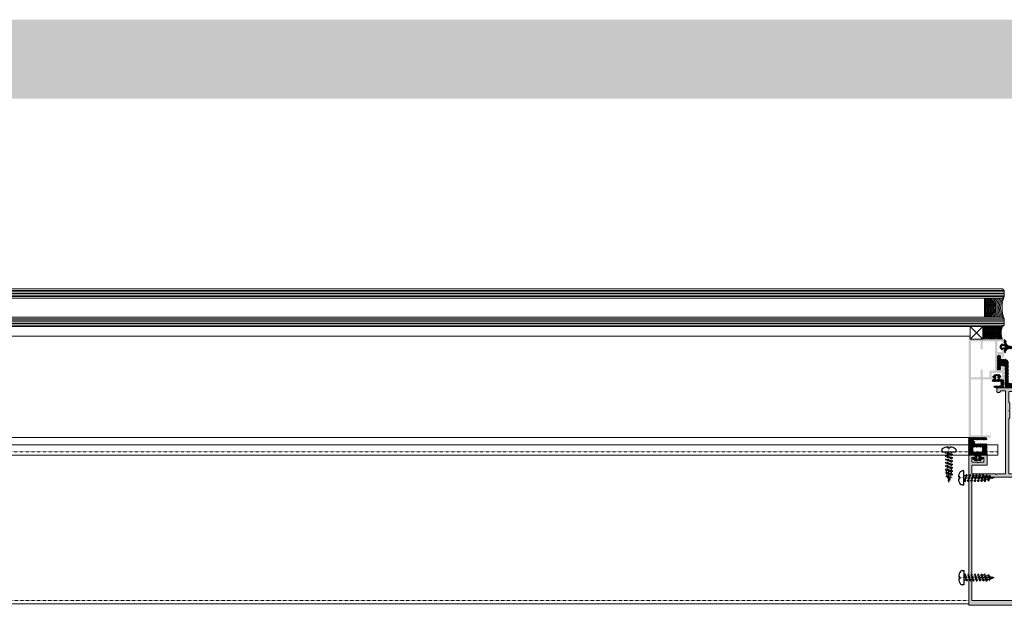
# Model space of a CAD drawing. Header units: millimetres. Extents: x -158258 to 126254, y -16359 to 60195.
# Tile 130 of 173: x -138296 to -137671, y 20778 to 21150. Entities that reach past the tile are written whole.
import ezdxf

# ---------------------------------------------------------------- set-up
doc = ezdxf.new("R2010")
doc.units = ezdxf.units.MM
doc.header["$LTSCALE"] = 0.1
doc.header["$MEASUREMENT"] = 0
doc.linetypes.add('CENTER', pattern=[2, 1.25, -0.25, 0.25, -0.25])
doc.linetypes.add('HIDDEN', pattern=[0.375, 0.25, -0.125])
for name, color, linetype, lineweight in [('01. Aluminium (Main Structure)', 6, 'Continuous', 5), ('3_Hatch', 8, 'Continuous', 0), ('4. Glass', 140, 'Continuous', 15)]:
    doc.layers.add(name, color=color, linetype=linetype, lineweight=lineweight)
for name, color, linetype in [('CENTER LINE', 8, 'CENTER'), ('GUARD RAIL', 80, 'Continuous'), ('HARDWARES', 7, 'Continuous')]:
    doc.layers.add(name, color=color, linetype=linetype)
pattern_1 = [(45, (-26191.7542, -14950.54475), (-0.441941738, 0.441941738), []), (135, (-26191.7542, -14950.54475), (-0.441941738, -0.441941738), [])]

# ---------------------------------------------------------------- blocks, each defined once
blk = doc.blocks.new('A$C23054C9A')
at = {"layer": '3_Hatch'}
h = blk.add_hatch(color=256, dxfattribs=at)
h.dxf.hatch_style = 1
h.paths.add_polyline_path([(10.36, 60.53), (10.36, 25.99), (10.33, 25.83), (10.22, 25.65), (10.03, 25.54), (9.85, 25.52), (4.65, 25.52), (4.45, 25.54), (4.29, 25.65), (4.2, 25.83), (4.16, 25.99), (4.16, 60.53), (4.2, 60.71), (4.29, 60.87), (4.45, 60.98), (4.65, 61.02), (9.85, 61.02), (10.03, 60.98), (10.22, 60.87), (10.33, 60.71)], flags=16)
h.paths.add_polyline_path([(4.16, 5.89), (4.11, 6.09), (4, 6.26), (3.85, 6.37), (3.65, 6.4), (3.25, 6.4), (3.06, 6.37), (2.9, 6.26), (2.79, 6.09), (2.75, 5.89), (2.75, 1.9), (2.7, 1.7), (2.59, 1.54), (2.44, 1.43), (2.24, 1.41), (-4.45, 1.41), (-4.64, 1.43), (-4.8, 1.54), (-4.91, 1.7), (-4.95, 1.9), (-4.95, 19.5), (-4.91, 19.7), (-4.8, 19.85), (-4.64, 19.96), (-4.45, 20.01), (-1.89, 20.01), (-1.71, 20.05), (-1.55, 20.16), (-1.44, 20.32), (-1.4, 20.5), (-1.4, 23.6), (-1.38, 23.8), (-1.27, 23.96), (-1.09, 24.07), (-0.89, 24.11), (2.24, 24.11), (2.44, 24.07), (2.59, 23.96), (2.7, 23.8), (2.75, 23.6), (2.75, 19.61), (2.79, 19.41), (2.9, 19.26), (3.06, 19.15), (3.25, 19.12), (3.65, 19.12), (3.85, 19.15), (4, 19.26), (4.11, 19.41), (4.16, 19.61), (4.16, 23.6), (4.2, 23.8), (4.29, 23.96), (4.45, 24.07), (4.65, 24.11), (9.85, 24.11), (10.03, 24.07), (10.22, 23.96), (10.33, 23.8), (10.36, 23.6), (10.36, 1.9), (10.33, 1.7), (10.22, 1.54), (10.03, 1.43), (9.85, 1.41), (4.65, 1.41), (4.45, 1.43), (4.29, 1.54), (4.2, 1.7), (4.16, 1.9)], flags=16)
h.paths.add_polyline_path([(-6.05, 4.54), (-6.36, 4.23), (-6.36, 1.9), (-6.39, 1.7), (-6.5, 1.54), (-6.67, 1.43), (-6.87, 1.41), (-9.25, 1.41), (-9.45, 1.43), (-9.59, 1.54), (-9.7, 1.7), (-9.76, 1.9), (-9.76, 2.51), (-9.8, 2.69), (-9.91, 2.85), (-10.07, 2.96), (-10.25, 3), (-10.45, 2.96), (-10.62, 2.85), (-10.73, 2.69), (-10.76, 2.51), (-10.76, 0.49), (-10.73, 0.31), (-10.62, 0.15), (-10.45, 0.04), (-10.25, 0), (10.25, 0), (10.45, -0.05), (10.6, -0.16), (10.71, -0.31), (10.76, -0.51), (10.76, -1.52), (10.8, -1.7), (10.89, -1.87), (11.06, -1.98), (11.26, -1.99), (11.44, -1.98), (11.61, -1.87), (11.72, -1.7), (11.75, -1.52), (11.75, 61.92), (11.72, 62.12), (11.61, 62.28), (11.44, 62.39), (11.26, 62.41), (-1.75, 62.41), (-1.95, 62.39), (-2.09, 62.28), (-2.2, 62.12), (-2.26, 61.92), (-2.26, 61.52), (-2.2, 61.35), (-2.09, 61.17), (-1.95, 61.06), (-1.75, 61.02), (2.24, 61.02), (2.44, 60.98), (2.59, 60.87), (2.7, 60.71), (2.75, 60.53), (2.75, 25.99), (2.7, 25.83), (2.59, 25.65), (2.44, 25.54), (2.24, 25.52), (-3.83, 25.52), (-4, 25.48), (-4.09, 25.43), (-4.18, 25.37), (-4.23, 25.3), (-4.29, 25.22), (-4.31, 25.13), (-4.33, 25.06), (-4.33, 24.97), (-4.31, 24.88), (-4.29, 24.79), (-4.23, 24.71), (-4.18, 24.64), (-4.09, 24.58), (-4, 24.55), (-3.89, 24.51), (-3.3, 24.51), (-3.1, 24.46), (-2.95, 24.35), (-2.85, 24.2), (-2.81, 24), (-2.81, 21.91), (-2.85, 21.71), (-2.95, 21.55), (-3.1, 21.44), (-3.3, 21.4), (-8.86, 21.4), (-9.05, 21.44), (-9.21, 21.55), (-9.32, 21.71), (-9.36, 21.91), (-9.36, 24), (-9.32, 24.2), (-9.21, 24.35), (-9.05, 24.46), (-8.86, 24.51), (-8.33, 24.51), (-8.13, 24.55), (-7.98, 24.66), (-7.87, 24.8), (-7.82, 25.01), (-7.87, 25.21), (-7.98, 25.35), (-8.13, 25.46), (-8.33, 25.52), (-10.25, 25.52), (-10.45, 25.46), (-10.62, 25.35), (-10.73, 25.21), (-10.76, 25.01), (-10.76, 17.91), (-10.73, 17.71), (-10.62, 17.54), (-10.45, 17.43), (-10.25, 17.4), (-9.87, 17.4), (-9.67, 17.43), (-9.49, 17.54), (-9.41, 17.71), (-9.36, 17.91), (-9.36, 19.5), (-9.32, 19.7), (-9.21, 19.85), (-9.05, 19.96), (-8.86, 20.01), (-6.87, 20.01), (-6.67, 19.96), (-6.5, 19.85), (-6.39, 19.7), (-6.36, 19.5), (-6.36, 10.24), (-6.39, 10.06), (-6.5, 9.9), (-6.67, 9.79), (-6.87, 9.73), (-8.86, 9.73), (-9.05, 9.79), (-9.21, 9.9), (-9.32, 10.06), (-9.36, 10.24), (-9.36, 11.3), (-9.41, 11.49), (-9.49, 11.65), (-9.67, 11.76), (-9.87, 11.8), (-10.25, 11.8), (-10.45, 11.76), (-10.62, 11.65), (-10.73, 11.49), (-10.76, 11.3), (-10.76, 6.99), (-10.75, 6.86), (-10.71, 6.77), (-10.65, 6.69), (-10.6, 6.64), (-10.55, 6.59), (-10.47, 6.55), (-10.4, 6.51), (-10.33, 6.49), (-10.25, 6.49), (-10.16, 6.49), (-10.09, 6.53), (-10.01, 6.57), (-9.94, 6.6), (-9.89, 6.68), (-9.83, 6.75), (-9.76, 6.99), (-9.76, 7.59), (-9.7, 7.79), (-9.59, 7.96), (-9.45, 8.07), (-9.25, 8.09), (-6.87, 8.09), (-6.67, 8.07), (-6.5, 7.96), (-6.39, 7.79), (-6.36, 7.59), (-6.36, 5.27), (-6.05, 4.96), (-5.95, 4.83), (-5.95, 4.66)])
blk = doc.blocks.new('A$C768C5112')
at = {"layer": '3_Hatch'}
h = blk.add_hatch(color=256, dxfattribs=at)
h.dxf.hatch_style = 1
h.paths.add_polyline_path([(-4.22, -41.99), (-3.91, -41.67), (-3.91, -37.71), (-4.5, -36.68), (-4.5, -2.49), (-4.46, -2.3), (-4.35, -2.14), (-4.21, -2.03), (-4, -1.99), (4, -1.99), (4.19, -2.03), (4.35, -2.14), (4.46, -2.3), (4.52, -2.49), (4.52, -36.68), (3.89, -37.71), (3.89, -41.67), (4.21, -41.99), (4.3, -42.13), (4.3, -42.28), (4.21, -42.42), (3.89, -42.72), (3.89, -46.68), (4.52, -47.71), (4.52, -53.71), (4.46, -53.89), (4.35, -54.05), (4.19, -54.16), (4, -54.2), (-4, -54.2), (-4.21, -54.16), (-4.35, -54.05), (-4.46, -53.89), (-4.5, -53.71), (-4.5, -47.71), (-3.91, -46.68), (-3.91, -42.72), (-4.22, -42.42), (-4.28, -42.28), (-4.28, -42.13)], flags=16)
h.paths.add_polyline_path([(10.04, -54.02), (9.98, -54.2), (9.97, -54.38), (9.86, -54.55), (9.69, -54.66), (9.51, -54.69), (7, -54.69), (6.82, -54.66), (6.64, -54.55), (6.53, -54.38), (6.51, -54.2), (6.51, -2.49), (6.53, -2.3), (6.64, -2.14), (6.82, -2.03), (7, -1.99), (11.89, -1.99), (12.18, -1.68), (12.33, -1.59), (12.47, -1.59), (12.6, -1.68), (12.93, -1.99), (27.5, -1.99), (27.69, -2.03), (27.87, -2.14), (27.96, -2.3), (28, -2.49), (28, -6.99), (27.96, -7.19), (27.87, -7.35), (27.69, -7.46), (27.5, -7.5), (18.82, -7.5), (18.62, -7.53), (18.45, -7.64), (18.34, -7.81), (18.3, -8.01), (18.3, -13.48), (18.34, -13.68), (18.45, -13.86), (18.62, -13.95), (18.82, -13.99), (21.8, -13.99), (22, -13.95), (22.16, -13.86), (22.27, -13.68), (22.29, -13.48), (22.29, -13), (22.27, -12.8), (22.16, -12.65), (22, -12.54), (21.8, -12.49), (20.81, -12.49), (20.61, -12.45), (20.46, -12.34), (20.35, -12.2), (20.3, -12), (20.3, -10), (20.35, -9.8), (20.46, -9.66), (20.61, -9.55), (20.81, -9.49), (23.64, -9.49), (23.94, -9.18), (24.08, -9.11), (24.23, -9.11), (24.36, -9.18), (24.69, -9.49), (27.5, -9.49), (27.69, -9.55), (27.87, -9.66), (27.96, -9.8), (28, -10), (28, -12), (27.96, -12.2), (27.87, -12.34), (27.69, -12.45), (27.5, -12.49), (26.52, -12.49), (26.31, -12.54), (26.17, -12.65), (26.06, -12.8), (26, -13), (26, -13.48), (26.06, -13.68), (26.17, -13.86), (26.31, -13.95), (26.52, -13.99), (29.51, -13.99), (29.7, -13.95), (29.86, -13.86), (29.97, -13.68), (29.99, -13.48), (29.97, 81), (29.86, 81.19), (29.78, 81.24), (29.7, 81.3), (29.61, 81.31), (29.51, 81.32), (-29.51, 81.32), (-29.71, 81.3), (-29.86, 81.19), (-29.97, 81), (-30.01, 80.84), (-30.01, -13.48), (-29.97, -13.68), (-29.86, -13.86), (-29.71, -13.95), (-29.51, -13.99), (-26.5, -13.99), (-26.31, -13.95), (-26.15, -13.86), (-26.04, -13.68), (-26, -13.48), (-26, -13), (-26.04, -12.8), (-26.15, -12.65), (-26.31, -12.54), (-26.5, -12.49), (-27.52, -12.49), (-27.69, -12.45), (-27.87, -12.34), (-27.98, -12.2), (-28.01, -12), (-28.01, -10), (-27.98, -9.8), (-27.87, -9.66), (-27.69, -9.55), (-27.52, -9.49), (-24.69, -9.49), (-24.37, -9.18), (-24.25, -9.11), (-24.06, -9.11), (-23.94, -9.18), (-23.63, -9.49), (-20.81, -9.49), (-20.61, -9.55), (-20.44, -9.66), (-20.33, -9.8), (-20.3, -10), (-20.3, -12), (-20.33, -12.2), (-20.44, -12.34), (-20.61, -12.45), (-20.81, -12.49), (-21.82, -12.49), (-22.02, -12.54), (-22.16, -12.65), (-22.27, -12.8), (-22.31, -13), (-22.31, -13.48), (-22.27, -13.68), (-22.16, -13.86), (-22.02, -13.95), (-21.82, -13.99), (-18.8, -13.99), (-18.61, -13.95), (-18.45, -13.86), (-18.34, -13.68), (-18.3, -13.48), (-18.3, -8.01), (-18.34, -7.81), (-18.45, -7.64), (-18.61, -7.53), (-18.8, -7.5), (-27.52, -7.5), (-27.69, -7.46), (-27.87, -7.35), (-27.98, -7.19), (-28.01, -6.99), (-28.01, -2.49), (-27.98, -2.3), (-27.87, -2.14), (-27.69, -2.03), (-27.52, -1.99), (-12.93, -1.99), (-12.62, -1.68), (-12.49, -1.59), (-12.34, -1.59), (-12.18, -1.68), (-11.87, -1.99), (-7, -1.99), (-6.8, -2.03), (-6.66, -2.14), (-6.55, -2.3), (-6.51, -2.49), (-6.51, -54.2), (-6.55, -54.38), (-6.66, -54.55), (-6.8, -54.66), (-7, -54.69), (-9.51, -54.69), (-9.71, -54.66), (-9.86, -54.55), (-9.97, -54.38), (-10, -54.2), (-10.04, -54.02), (-10.15, -53.83), (-10.31, -53.72), (-10.5, -53.71), (-11.5, -53.71), (-11.7, -53.72), (-11.85, -53.83), (-11.96, -54.02), (-12.01, -54.2), (-12.01, -56.21), (-11.96, -56.4), (-11.85, -56.56), (-11.7, -56.67), (-11.5, -56.69), (-0.53, -56.69), (-0.2, -56.4), (-0.07, -56.32), (0.07, -56.32), (0.22, -56.4), (0.51, -56.69), (11.5, -56.69), (11.69, -56.67), (11.85, -56.56), (11.96, -56.4), (12.01, -56.21), (12.01, -54.2), (11.96, -54.02), (11.85, -53.83), (11.69, -53.72), (11.5, -53.71), (10.5, -53.71), (10.3, -53.72), (10.15, -53.83)])
h.paths.add_polyline_path([(28, 77.82), (27.96, 78.01), (27.87, 78.19), (27.69, 78.3), (27.5, 78.33), (-27.52, 78.33), (-27.69, 78.3), (-27.87, 78.19), (-27.98, 78.01), (-28.01, 77.82), (-28.01, 0.51), (-27.98, 0.31), (-27.87, 0.16), (-27.69, 0.05), (-27.52, 0), (27.5, 0), (27.69, 0.05), (27.87, 0.16), (27.96, 0.31), (28, 0.51)], flags=16)
at = {"layer": '01. Aluminium (Main Structure)', "linetype": 'ByBlock'}
for p, q in [((-29.86, 81.19), (-29.71, 81.3)), ((-29.71, 81.3), (-29.51, 81.32)), ((-29.51, 81.32), (29.51, 81.32)), ((29.51, 81.32), (29.7, 81.3)), ((29.7, 81.3), (29.86, 81.19)), ((-30.01, 80.84), (-29.97, 81)), ((-30.01, -13.48), (-30.01, 80.84)), ((-29.97, 81), (-29.86, 81.19)), ((-28.01, 77.82), (-27.98, 78.01)), ((-28.01, 0.51), (-28.01, 77.82)), ((-27.98, 78.01), (-27.87, 78.19)), ((-27.87, 78.19), (-27.69, 78.3)), ((-27.69, 78.3), (-27.52, 78.33)), ((-27.52, 78.33), (27.5, 78.33)), ((27.5, 78.33), (27.69, 78.3)), ((27.69, 78.3), (27.87, 78.19)), ((27.87, 78.19), (27.96, 78.01)), ((27.96, 78.01), (28, 77.82)), ((28, 77.82), (28, 0.51)), ((29.86, 81.19), (29.97, 81)), ((29.97, 81), (29.99, 80.84)), ((29.99, 80.84), (29.99, -13.48)), ((-27.98, 0.31), (-28.01, 0.51)), ((-27.87, 0.16), (-27.98, 0.31)), ((-27.69, 0.05), (-27.87, 0.16)), ((-27.52, 0), (-27.69, 0.05)), ((27.5, 0), (-27.52, 0)), ((27.69, 0.05), (27.5, 0)), ((27.87, 0.16), (27.69, 0.05)), ((27.96, 0.31), (27.87, 0.16)), ((28, 0.51), (27.96, 0.31)), ((-28.01, -2.49), (-27.98, -2.3)), ((-28.01, -6.99), (-28.01, -2.49)), ((-27.98, -2.3), (-27.87, -2.14)), ((-27.87, -2.14), (-27.69, -2.03)), ((-27.69, -2.03), (-27.52, -1.99)), ((-27.52, -1.99), (-12.93, -1.99)), ((-12.93, -1.99), (-12.62, -1.68)), ((-12.62, -1.68), (-12.49, -1.59)), ((-12.49, -1.59), (-12.34, -1.59)), ((-12.34, -1.59), (-12.18, -1.68)), ((-12.18, -1.68), (-11.87, -1.99)), ((-11.87, -1.99), (-7, -1.99)), ((-7, -1.99), (-6.8, -2.03)), ((-6.8, -2.03), (-6.66, -2.14)), ((-6.66, -2.14), (-6.55, -2.3)), ((-6.55, -2.3), (-6.51, -2.49)), ((-6.51, -2.49), (-6.51, -54.2)), ((-4.5, -2.49), (-4.46, -2.3)), ((-4.5, -36.68), (-4.5, -2.49)), ((-4.46, -2.3), (-4.35, -2.14)), ((-4.35, -2.14), (-4.21, -2.03)), ((-4.21, -2.03), (-4, -1.99)), ((-4, -1.99), (4, -1.99)), ((4, -1.99), (4.19, -2.03)), ((4.19, -2.03), (4.35, -2.14)), ((4.35, -2.14), (4.46, -2.3)), ((4.46, -2.3), (4.52, -2.49)), ((4.52, -2.49), (4.52, -36.68)), ((6.51, -2.49), (6.53, -2.3)), ((6.51, -54.2), (6.51, -2.49)), ((6.53, -2.3), (6.64, -2.14)), ((6.64, -2.14), (6.82, -2.03)), ((6.82, -2.03), (7, -1.99)), ((7, -1.99), (11.89, -1.99)), ((11.89, -1.99), (12.18, -1.68)), ((12.18, -1.68), (12.33, -1.59)), ((12.33, -1.59), (12.47, -1.59)), ((12.47, -1.59), (12.6, -1.68)), ((12.6, -1.68), (12.93, -1.99)), ((12.93, -1.99), (27.5, -1.99)), ((27.5, -1.99), (27.69, -2.03)), ((27.69, -2.03), (27.87, -2.14)), ((27.87, -2.14), (27.96, -2.3)), ((27.96, -2.3), (28, -2.49)), ((28, -2.49), (28, -6.99)), ((-27.98, -7.19), (-28.01, -6.99)), ((-28.01, -10), (-27.98, -9.8)), ((-28.01, -12), (-28.01, -10)), ((-27.98, -12.2), (-28.01, -12)), ((-27.87, -7.35), (-27.98, -7.19)), ((-27.98, -9.8), (-27.87, -9.66)), ((-27.87, -12.34), (-27.98, -12.2)), ((-27.69, -7.46), (-27.87, -7.35)), ((-27.87, -9.66), (-27.69, -9.55)), ((-27.69, -12.45), (-27.87, -12.34)), ((-27.52, -7.5), (-27.69, -7.46)), ((-27.69, -9.55), (-27.52, -9.49)), ((-27.52, -12.49), (-27.69, -12.45)), ((-18.8, -7.5), (-27.52, -7.5)), ((-27.52, -9.49), (-24.69, -9.49)), ((-26.5, -12.49), (-27.52, -12.49)), ((-26.5, -12.49), (-26.31, -12.54)), ((-24.69, -9.49), (-24.37, -9.18)), ((-24.37, -9.18), (-24.25, -9.11)), ((-24.25, -9.11), (-24.06, -9.11)), ((-24.06, -9.11), (-23.94, -9.18)), ((-23.94, -9.18), (-23.63, -9.49)), ((-23.63, -9.49), (-20.81, -9.49)), ((-22.02, -12.54), (-21.82, -12.49)), ((-20.81, -12.49), (-21.82, -12.49)), ((-20.81, -9.49), (-20.61, -9.55)), ((-20.61, -12.45), (-20.81, -12.49)), ((-20.61, -9.55), (-20.44, -9.66)), ((-20.44, -12.34), (-20.61, -12.45)), ((-20.44, -9.66), (-20.33, -9.8)), ((-20.33, -12.2), (-20.44, -12.34)), ((-20.33, -9.8), (-20.3, -10)), ((-20.3, -12), (-20.33, -12.2)), ((-20.3, -10), (-20.3, -12)), ((-18.8, -7.5), (-18.61, -7.53)), ((-18.61, -7.53), (-18.45, -7.64)), ((-18.45, -7.64), (-18.34, -7.81)), ((-18.34, -7.81), (-18.3, -8.01)), ((-18.3, -8.01), (-18.3, -13.48)), ((18.3, -8.01), (18.34, -7.81)), ((18.3, -8.01), (18.3, -13.48)), ((18.34, -7.81), (18.45, -7.64)), ((18.45, -7.64), (18.62, -7.53)), ((18.62, -7.53), (18.82, -7.5)), ((27.5, -7.5), (18.82, -7.5)), ((20.3, -10), (20.35, -9.8)), ((20.3, -12), (20.3, -10)), ((20.35, -12.2), (20.3, -12)), ((20.35, -9.8), (20.46, -9.66)), ((20.46, -12.34), (20.35, -12.2)), ((20.46, -9.66), (20.61, -9.55)), ((20.61, -12.45), (20.46, -12.34)), ((20.61, -9.55), (20.81, -9.49)), ((20.81, -12.49), (20.61, -12.45)), ((20.81, -9.49), (23.64, -9.49)), ((21.8, -12.49), (20.81, -12.49)), ((21.8, -12.49), (22, -12.54)), ((23.64, -9.49), (23.94, -9.18)), ((23.94, -9.18), (24.08, -9.11)), ((24.08, -9.11), (24.23, -9.11)), ((24.23, -9.11), (24.36, -9.18)), ((24.36, -9.18), (24.69, -9.49)), ((24.69, -9.49), (27.5, -9.49)), ((26.31, -12.54), (26.52, -12.49)), ((27.5, -12.49), (26.52, -12.49)), ((27.69, -7.46), (27.5, -7.5)), ((27.5, -9.49), (27.69, -9.55)), ((27.69, -12.45), (27.5, -12.49)), ((27.87, -7.35), (27.69, -7.46)), ((27.69, -9.55), (27.87, -9.66)), ((27.87, -12.34), (27.69, -12.45)), ((27.96, -7.19), (27.87, -7.35)), ((27.87, -9.66), (27.96, -9.8)), ((27.96, -12.2), (27.87, -12.34)), ((28, -6.99), (27.96, -7.19)), ((27.96, -9.8), (28, -10)), ((28, -12), (27.96, -12.2)), ((28, -10), (28, -12)), ((-29.97, -13.68), (-30.01, -13.48)), ((-29.86, -13.86), (-29.97, -13.68)), ((-29.71, -13.95), (-29.86, -13.86)), ((-29.51, -13.99), (-29.71, -13.95)), ((-26.5, -13.99), (-29.51, -13.99)), ((-26.31, -13.95), (-26.5, -13.99)), ((-26.31, -12.54), (-26.15, -12.65)), ((-26.15, -13.86), (-26.31, -13.95)), ((-26.15, -12.65), (-26.04, -12.8)), ((-26.04, -13.68), (-26.15, -13.86)), ((-26.04, -12.8), (-26, -13)), ((-26, -13.48), (-26.04, -13.68)), ((-26, -13), (-26, -13.48)), ((-22.31, -13), (-22.27, -12.8)), ((-22.31, -13), (-22.31, -13.48)), ((-22.27, -13.68), (-22.31, -13.48)), ((-22.27, -12.8), (-22.16, -12.65)), ((-22.16, -13.86), (-22.27, -13.68)), ((-22.16, -12.65), (-22.02, -12.54)), ((-22.02, -13.95), (-22.16, -13.86)), ((-21.82, -13.99), (-22.02, -13.95)), ((-18.8, -13.99), (-21.82, -13.99)), ((-18.61, -13.95), (-18.8, -13.99)), ((-18.45, -13.86), (-18.61, -13.95)), ((-18.34, -13.68), (-18.45, -13.86)), ((-18.3, -13.48), (-18.34, -13.68)), ((18.34, -13.68), (18.3, -13.48)), ((18.45, -13.86), (18.34, -13.68)), ((18.62, -13.95), (18.45, -13.86)), ((18.82, -13.99), (18.62, -13.95)), ((18.82, -13.99), (21.8, -13.99)), ((22, -13.95), (21.8, -13.99)), ((22, -12.54), (22.16, -12.65)), ((22.16, -13.86), (22, -13.95)), ((22.16, -12.65), (22.27, -12.8)), ((22.27, -13.68), (22.16, -13.86)), ((22.27, -12.8), (22.29, -13)), ((22.29, -13.48), (22.27, -13.68)), ((22.29, -13), (22.29, -13.48)), ((26, -13), (26.06, -12.8)), ((26, -13), (26, -13.48)), ((26.06, -13.68), (26, -13.48)), ((26.06, -12.8), (26.17, -12.65)), ((26.17, -13.86), (26.06, -13.68)), ((26.17, -12.65), (26.31, -12.54)), ((26.31, -13.95), (26.17, -13.86)), ((26.52, -13.99), (26.31, -13.95)), ((26.52, -13.99), (29.51, -13.99)), ((29.7, -13.95), (29.51, -13.99)), ((29.86, -13.86), (29.7, -13.95)), ((29.97, -13.68), (29.86, -13.86)), ((29.99, -13.48), (29.97, -13.68)), ((-3.91, -37.71), (-4.5, -36.68)), ((4.52, -36.68), (3.89, -37.71)), ((-4.28, -42.13), (-4.22, -41.99)), ((-4.28, -42.28), (-4.28, -42.13)), ((-4.22, -42.42), (-4.28, -42.28)), ((-4.22, -41.99), (-3.91, -41.67)), ((-3.91, -42.72), (-4.22, -42.42)), ((-3.91, -41.67), (-3.91, -37.71)), ((-3.91, -46.68), (-3.91, -42.72)), ((3.89, -37.71), (3.89, -41.67)), ((3.89, -41.67), (4.21, -41.99)), ((4.21, -42.42), (3.89, -42.72)), ((3.89, -42.72), (3.89, -46.68)), ((4.21, -41.99), (4.3, -42.13)), ((4.3, -42.28), (4.21, -42.42)), ((4.3, -42.13), (4.3, -42.28)), ((-4.5, -47.71), (-3.91, -46.68)), ((-4.5, -53.71), (-4.5, -47.71)), ((3.89, -46.68), (4.52, -47.71)), ((4.52, -47.71), (4.52, -53.71)), ((-12.01, -54.2), (-11.96, -54.02)), ((-12.01, -56.21), (-12.01, -54.2)), ((-11.96, -56.4), (-12.01, -56.21)), ((-11.96, -54.02), (-11.85, -53.83)), ((-11.85, -53.83), (-11.7, -53.72)), ((-11.7, -53.72), (-11.5, -53.71)), ((-11.5, -53.71), (-10.5, -53.71)), ((-10.5, -53.71), (-10.31, -53.72)), ((-10.31, -53.72), (-10.15, -53.83)), ((-10.15, -53.83), (-10.04, -54.02)), ((-10.04, -54.02), (-10, -54.2)), ((-9.97, -54.38), (-10, -54.2)), ((-9.86, -54.55), (-9.97, -54.38)), ((-9.71, -54.66), (-9.86, -54.55)), ((-9.51, -54.69), (-9.71, -54.66)), ((-7, -54.69), (-9.51, -54.69)), ((-6.8, -54.66), (-7, -54.69)), ((-6.66, -54.55), (-6.8, -54.66)), ((-6.55, -54.38), (-6.66, -54.55)), ((-6.51, -54.2), (-6.55, -54.38)), ((-4.46, -53.89), (-4.5, -53.71)), ((-4.35, -54.05), (-4.46, -53.89)), ((-4.21, -54.16), (-4.35, -54.05)), ((-4, -54.2), (-4.21, -54.16)), ((4, -54.2), (-4, -54.2)), ((4.19, -54.16), (4, -54.2)), ((4.35, -54.05), (4.19, -54.16)), ((4.46, -53.89), (4.35, -54.05)), ((4.52, -53.71), (4.46, -53.89)), ((6.53, -54.38), (6.51, -54.2)), ((6.64, -54.55), (6.53, -54.38)), ((6.82, -54.66), (6.64, -54.55)), ((7, -54.69), (6.82, -54.66)), ((9.51, -54.69), (7, -54.69)), ((9.69, -54.66), (9.51, -54.69)), ((9.86, -54.55), (9.69, -54.66)), ((9.97, -54.38), (9.86, -54.55)), ((9.98, -54.2), (9.97, -54.38)), ((9.98, -54.2), (10.04, -54.02)), ((10.04, -54.02), (10.15, -53.83)), ((10.15, -53.83), (10.3, -53.72)), ((10.3, -53.72), (10.5, -53.71)), ((10.5, -53.71), (11.5, -53.71)), ((11.5, -53.71), (11.69, -53.72)), ((11.69, -53.72), (11.85, -53.83)), ((11.85, -53.83), (11.96, -54.02)), ((11.96, -54.02), (12.01, -54.2)), ((12.01, -56.21), (11.96, -56.4)), ((12.01, -54.2), (12.01, -56.21)), ((-11.85, -56.56), (-11.96, -56.4)), ((-11.7, -56.67), (-11.85, -56.56)), ((-11.5, -56.69), (-11.7, -56.67)), ((-11.5, -56.69), (-0.53, -56.69)), ((-0.53, -56.69), (-0.2, -56.4)), ((-0.2, -56.4), (-0.07, -56.32)), ((-0.07, -56.32), (0.07, -56.32)), ((0.07, -56.32), (0.22, -56.4)), ((0.22, -56.4), (0.51, -56.69)), ((0.51, -56.69), (11.5, -56.69)), ((11.69, -56.67), (11.5, -56.69)), ((11.85, -56.56), (11.69, -56.67)), ((11.96, -56.4), (11.85, -56.56))]:
    blk.add_line(p, q, dxfattribs=at)
blk = doc.blocks.new('A$C096C0FB7')
at = {"layer": '3_Hatch'}
h = blk.add_hatch(dxfattribs=at)
h.set_pattern_fill('ANSI31', color=256, scale=5)
h.set_pattern_definition([(45, (-26191.7542, -15010.3187), (-0.441941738, 0.441941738), [])])
h.paths.add_polyline_path([(9.48, -15.45), (9.5, -15.6), (9.5, -17.32), (9.51, -17.47), (9.6, -17.58), (9.73, -17.67), (9.9, -17.7), (11.49, -17.7), (11.65, -17.67), (11.78, -17.58), (11.87, -17.47), (11.89, -17.32), (11.89, -8.49), (11.87, -8.34), (11.78, -8.21), (11.65, -8.12), (11.49, -8.1), (9.9, -8.1), (9.73, -8.12), (9.6, -8.21), (9.51, -8.34), (9.5, -8.49), (9.5, -10.21), (9.48, -10.35), (9.39, -10.5), (9.26, -10.57), (9.11, -10.61), (7.39, -10.61), (7.25, -10.57), (7.1, -10.5), (7.03, -10.35), (6.99, -10.21), (6.99, 2.61), (6.97, 2.76), (6.88, 2.89), (6.75, 2.98), (6.61, 3), (-6.87, 3), (-7.02, 2.98), (-7.15, 2.89), (-7.22, 2.76), (-7.26, 2.61), (-7.26, 0.42), (-7.22, 0.26), (-7.15, 0.13), (-7.02, 0.04), (-6.87, 0), (4.3, 0), (4.45, -0.02), (4.58, -0.11), (4.67, -0.24), (4.69, -0.4), (4.69, -12.71), (4.7, -12.84), (4.72, -13.09), (4.78, -13.33), (4.85, -13.57), (4.94, -13.79), (5.05, -14.01), (5.2, -14.19), (5.34, -14.39), (5.51, -14.56), (5.69, -14.7), (5.89, -14.85), (6.11, -14.96), (6.33, -15.05), (6.57, -15.12), (6.81, -15.18), (7.06, -15.2), (7.19, -15.2), (9.11, -15.2), (9.26, -15.23), (9.39, -15.31)])
blk = doc.blocks.new('*U1030')
at = {"layer": 'CENTER LINE', "linetype": 'CENTER'}
blk.add_line((0, -19.12), (0, 3.77), dxfattribs=at)
at = {"layer": 'HARDWARES', "linetype": 'Continuous'}
for p, q in [((-4.49, 0), (-4.49, 1.15)), ((4.49, 0), (-4.49, 0)), ((-0.66, 2.61), (-0.66, 3.27)), ((0.66, 2.61), (-0.66, 2.61)), ((0.66, 2.61), (0.66, 3.27)), ((4.49, 1.15), (4.49, 0))]:
    blk.add_line(p, q, dxfattribs=at)
at = {"layer": 'HARDWARES'}
for p, q in [((4.49, 0), (-4.49, 0)), ((4.49, 0.82), (4.49, 0))]:
    blk.add_line(p, q, dxfattribs=at)
at = {"layer": 'HARDWARES', "linetype": 'HIDDEN'}
for p, q in [((1.44, 0), (1.44, -0.31)), ((-1.44, -2.05), (-1.44, -3.46)), ((-1.44, -4.16), (-1.44, -5.56)), ((1.44, -1), (1.44, -2.41)), ((1.44, -3.11), (1.44, -4.51)), ((1.44, -5.21), (1.44, -6.61)), ((-1.44, -6.26), (-1.44, -7.66)), ((-1.44, -8.36), (-1.44, -9.76)), ((-1.44, -10.46), (-1.44, -11.87)), ((1.44, -7.31), (1.44, -8.72)), ((1.44, -9.41), (1.44, -10.82)), ((1.08, -15.31), (-1.81, -16.37)), ((1.99, -15.65), (-1.81, -16.37)), ((-1.81, -16.37), (-0.9, -16.7)), ((-0.9, -16.7), (1.99, -15.65)), ((1.08, -15.31), (1.99, -15.65))]:
    blk.add_line(p, q, dxfattribs=at)
for points in [[(-1.44, 0), (-1.44, -1.35)], [(2.4, -0.66), (1.44, -0.31), (-2.4, -1.7), (2.4, -0.66), (-1.44, -2.05), (-2.4, -1.7)], [(2.4, -2.76), (1.44, -2.41), (-2.4, -3.81), (2.4, -2.76), (-1.44, -4.16), (-2.4, -3.81)], [(2.4, -4.86), (1.44, -4.51), (-2.4, -5.91), (2.4, -4.86), (-1.44, -6.26), (-2.4, -5.91)], [(2.4, -6.96), (1.44, -6.61), (-2.4, -8.01), (2.4, -6.96), (-1.44, -8.36), (-2.4, -8.01)], [(2.4, -9.07), (1.44, -8.72), (-2.4, -10.11), (2.4, -9.07), (-1.44, -10.46), (-2.4, -10.11)], [(2.4, -11.17), (1.44, -10.82), (-2.4, -12.22), (2.4, -11.17), (-1.44, -12.57), (-2.4, -12.22)], [(2.43, -13.28), (1.47, -12.93), (-2.37, -14.33), (2.43, -13.28), (-1.41, -14.68), (-2.37, -14.33)]]:
    blk.add_lwpolyline(points, dxfattribs=at)
at = {"layer": 'HARDWARES', "linetype": 'Continuous'}
for centre, radius, start, end in [((-3.12, 1.15), 1.37, 131.7376, 180), ((-0.71, -2.3), 5.57, 89.54072, 126.63378), ((0.71, -2.3), 5.57, 53.36621, 90.45928), ((3.12, 1.15), 1.37, 0, 48.26239)]:
    blk.add_arc(centre, radius, start, end, dxfattribs=at)
at = {"layer": 'HARDWARES', "linetype": 'HIDDEN'}
for centre, start, end in [((-15.26, -11.8), 356.09607, 1.05843), ((15.43, -11.8), 182.50801, 187.29262), ((15.35, -11.81), 189.57949, 194.56217), ((15.35, -11.81), 196.69313, 203.94348), ((-15.35, -11.81), 336.05652, 345.4243), ((-15.35, -11.81), 347.96681, 353.68154)]:
    blk.add_arc(centre, 16.79, start, end, dxfattribs=at)
blk = doc.blocks.new('*U1021')
at = {"layer": '3_Hatch'}
h = blk.add_hatch(dxfattribs=at)
h.set_pattern_fill('ANSI37', color=256, scale=5)
h.set_pattern_definition(pattern_1)
edge = h.paths.add_edge_path(flags=16)
edge.add_line((27.03, 102.99), (27.03, 100.94))
edge.add_arc((26.53, 100.94), 0.5, -89.99999, 0.00001, ccw=False)
edge.add_line((26.53, 100.44), (21.85, 100.44))
edge.add_arc((21.85, 100.94), 0.5, 180.00001, 270.00001, ccw=False)
edge.add_line((21.35, 100.94), (21.35, 102.99))
edge.add_arc((21.85, 102.99), 0.5, 90.00001, 180.00001, ccw=False)
edge.add_line((21.85, 103.49), (26.53, 103.49))
edge.add_arc((26.53, 102.99), 0.5, 0.00001, 90.00001, ccw=False)
edge = h.paths.add_edge_path(flags=16)
edge.add_line((24.46, 106), (23.86, 106))
edge.add_arc((23.86, 106.2), 0.2, 180, 270, ccw=False)
edge.add_line((23.66, 106.2), (23.66, 108))
edge.add_arc((23.86, 108), 0.2, 90, 180, ccw=False)
edge.add_line((23.86, 108.2), (24.46, 108.2))
edge.add_arc((24.46, 108), 0.2, 0, 90, ccw=False)
edge.add_line((24.66, 108), (24.66, 106.2))
edge.add_arc((24.46, 106.2), 0.2, -90, 0, ccw=False)
edge = h.paths.add_edge_path()
edge.add_line((27.45, 107.75), (26.02, 109.07))
edge.add_arc((25.57, 108.4), 0.8, 55.90072, 90.00001)
edge.add_line((25.57, 109.2), (22.74, 109.2))
edge.add_arc((22.74, 108.4), 0.8, 90.00013, 124.09932)
edge.add_line((22.29, 109.07), (20.86, 107.75))
edge.add_arc((21.37, 107.54), 0.553, 157.05534, 290.87465)
edge.add_line((21.57, 107.02), (22.07, 107.02))
edge.add_arc((22.1, 106.61), 0.411, -14.87058, 93.84722, ccw=False)
edge.add_line((22.5, 106.5), (22.5, 105.95))
edge.add_arc((21.96, 105.99), 0.533, 284.20781, 355.45382, ccw=False)
edge.add_line((22.09, 105.47), (18.79, 105.47))
edge.add_arc((18.79, 104.97), 0.5, 90.00221, 180.00001)
edge.add_line((18.29, 104.97), (18.29, 98.95))
edge.add_arc((18.79, 98.95), 0.5, 180.00001, 270.00001)
edge.add_line((18.79, 98.45), (25.97, 98.45))
edge.add_arc((25.97, 98.25), 0.2, 0.01415, 90.00001, ccw=False)
edge.add_line((26.17, 98.25), (26.17, 97.23))
edge.add_arc((26.67, 97.23), 0.5, 180.00002, 237.69701)
edge.add_line((26.4, 96.81), (27.17, 96.32))
edge.add_arc((27.17, 96.07), 0.25, -139.3278, 90.00001, ccw=False)
edge.add_line((26.98, 95.91), (18.75, 95.91))
edge.add_arc((19.13, 95.16), 0.841, 116.87727, 243.13512)
edge.add_line((18.75, 94.41), (29.46, 94.41))
edge.add_arc((29.26, 95.19), 0.8, 283.85898, 342.22925)
edge.add_line((30.03, 94.94), (30.03, 105.22))
edge.add_arc((29.78, 105.22), 0.25, 0.00001, 86.91108)
edge.add_line((29.79, 105.47), (26.22, 105.47))
edge.add_arc((26.35, 105.99), 0.533, 184.5462, 255.79221, ccw=False)
edge.add_line((25.82, 105.95), (25.82, 106.5))
edge.add_arc((26.21, 106.61), 0.41, 85.81574, 195.27482, ccw=False)
edge.add_line((26.24, 107.02), (26.74, 107.02))
edge.add_arc((26.94, 107.54), 0.553, 249.12537, 382.94468)
h = blk.add_hatch(dxfattribs=at)
h.set_pattern_fill('ANSI37', color=256, scale=5)
h.set_pattern_definition(pattern_1)
edge = h.paths.add_edge_path(flags=16)
edge.add_line((11.71, 57.48), (12.61, 57.48))
edge.add_arc((12.61, 57.28), 0.2, 0.005, 90, ccw=False)
edge.add_line((12.81, 57.28), (12.81, 55.49))
edge.add_arc((12.61, 55.49), 0.2, -89.99492, 0, ccw=False)
edge.add_line((12.61, 55.29), (11.71, 55.29))
edge.add_arc((11.71, 55.49), 0.2, 180.00479, 270, ccw=False)
edge.add_line((11.51, 55.49), (11.51, 57.28))
edge.add_arc((11.71, 57.28), 0.2, 90.0049, 180, ccw=False)
edge = h.paths.add_edge_path()
edge.add_line((8.02, 57.52), (10.37, 57.52))
edge.add_arc((10.08, 56.88), 0.703, 9.15352, 65.35179, ccw=False)
edge.add_arc((10.25, 56.93), 0.527, -79.16036, 6.05546, ccw=False)
edge.add_line((10.35, 56.42), (9.97, 56.42))
edge.add_arc((10.23, 55.76), 0.703, 111.43803, 167.63629)
edge.add_arc((10.06, 55.83), 0.524, 170.59769, 213.75522)
edge.add_line((9.62, 55.54), (10.57, 54.52))
edge.add_arc((11.13, 55.06), 0.769, 224.2645, 270.9894)
edge.add_line((11.14, 54.29), (13.21, 54.29))
edge.add_arc((13.21, 55.09), 0.8, 270.0013, 304.0993)
edge.add_line((13.66, 54.43), (14.7, 55.54))
edge.add_arc((14.27, 55.83), 0.524, 326.24478, 369.40231)
edge.add_arc((14.1, 55.76), 0.703, 12.36371, 68.56197)
edge.add_line((14.36, 56.42), (13.98, 56.42))
edge.add_arc((14.08, 56.93), 0.527, 173.94454, 259.16036, ccw=False)
edge.add_arc((14.25, 56.88), 0.703, 114.64821, 170.84648, ccw=False)
edge.add_line((13.95, 57.52), (14.62, 57.52))
edge.add_arc((14.37, 58.12), 0.65, 292.60941, 427.39059)
edge.add_line((14.62, 58.72), (9.75, 58.72))
edge.add_arc((9.84, 58.9), 0.2, 187.07016, 243.97395, ccw=False)
edge.add_line((9.64, 58.87), (9.64, 61))
edge.add_arc((9.44, 61), 0.2, 0, 37.03652)
edge.add_arc((9.51, 61.39), 0.287, 38.63495, 288.09004, ccw=False)
edge.add_line((9.73, 61.57), (13.59, 61.57))
edge.add_arc((13.43, 62.17), 0.621, 284.96362, 435.05172)
edge.add_line((13.59, 62.77), (8.14, 62.77))
edge.add_arc((8.14, 62.27), 0.5, 90, 180)
edge.add_line((7.64, 62.27), (7.64, 57.8))
edge.add_arc((8.01, 57.91), 0.389, 195.65476, 270.53882)
h = blk.add_hatch(dxfattribs=at)
h.set_pattern_fill('ANSI37', color=256, scale=5)
h.set_pattern_definition(pattern_1)
edge = h.paths.add_edge_path(flags=16)
edge.add_arc((7.24, 36.31), 0.3, 180, 281.97306, ccw=False)
edge.add_line((6.94, 36.31), (6.94, 37.23))
edge.add_arc((7.24, 37.23), 0.3, 78.02694, 180, ccw=False)
edge.add_line((7.3, 37.52), (7.72, 37.43))
edge.add_arc((7.95, 38.51), 1.1, 258.02694, 273.1356)
edge.add_line((8.01, 37.41), (8.93, 37.46))
edge.add_arc((8.95, 37.16), 0.3, 0, 93.1356, ccw=False)
edge.add_line((9.25, 37.16), (9.25, 36.38))
edge.add_arc((8.95, 36.38), 0.3, -93.1356, 0, ccw=False)
edge.add_line((8.93, 36.08), (8.01, 36.13))
edge.add_arc((7.95, 35.03), 1.1, 86.8644, 101.97306)
edge.add_line((7.72, 36.1), (7.3, 36.02))
edge = h.paths.add_edge_path()
edge.add_line((7.19, 32.24), (7.48, 32.24))
edge.add_line((7.48, 32.24), (7.48, 34.32))
edge.add_line((7.48, 34.32), (7.23, 34.76))
edge.add_arc((7.5, 34.91), 0.3, 101.97306, 209.64468, ccw=False)
edge.add_line((7.43, 35.2), (8.15, 35.35))
edge.add_arc((8.21, 35.06), 0.3, 30, 101.97306, ccw=False)
edge.add_line((8.47, 35.21), (8.57, 34.95))
edge.add_arc((8.85, 35.07), 0.3, 202.2031, 310)
edge.add_line((9.04, 34.84), (10.02, 35.66))
edge.add_arc((9.5, 36.27), 0.8, 310, 360)
edge.add_line((10.3, 36.27), (10.3, 37.27))
edge.add_arc((9.5, 37.27), 0.8, 0, 50)
edge.add_line((10.02, 37.88), (9.04, 38.7))
edge.add_arc((8.85, 38.47), 0.3, 50, 157.7969)
edge.add_line((8.57, 38.58), (8.47, 38.26))
edge.add_arc((8.04, 38.73), 0.635, 193.38016, 311.91246, ccw=False)
edge.add_line((7.43, 38.58), (7.23, 40.69))
edge.add_arc((7.02, 40.53), 0.271, 37.21285, 149.92237)
edge.add_line((6.78, 40.67), (5.87, 38.75))
edge.add_arc((4.57, 39.5), 1.5, 262.79568, 329.96103, ccw=False)
edge.add_line((4.38, 38.01), (-3.27, 38.95))
edge.add_arc((-3.25, 38.05), 0.9, 91.01751, 200.28693)
edge.add_line((-4.1, 37.74), (4.9, 36.07))
edge.add_arc((4.63, 34.6), 1.5, 0.58052, 79.48031, ccw=False)
edge.add_line((6.13, 34.61), (6.19, 33.2))
edge.add_arc((7.19, 33.24), 1, 182.39254, 270)
h = blk.add_hatch(dxfattribs=at)
h.set_pattern_fill('HEX', color=256, scale=0.1, style=0)
h.set_pattern_definition([(180, (-132730.5055, 434732.8898), (0, 0.549926), [0.3175, -0.635]), (60, (-132730.5055, 434732.8898), (0.4762498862, -0.274963), [0.3175, -0.635]), (120, (-132730.823, 434732.8898), (0.4762498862, 0.274963), [0.3175, -0.635])])
h.paths.add_polyline_path([(19.53, 17.51), (16.29, 17.51), (14.47, 14.86), (14.47, 9.17), (16.29, 6.51), (19.53, 6.51)])
for p, q in [((29.99, 199.78), (100, 199.78)), ((11.51, 105.47), (19.87, 105.47)), ((28.4, 105.47), (100, 105.47)), ((11.51, 98.97), (18.29, 98.97)), ((29.51, 94.41), (100, 94.41)), ((30.03, 98.97), (100, 98.97)), ((29.56, 30.01), (100, 30.01))]:
    blk.add_line(p, q, dxfattribs=at)
at = {"layer": '3_Hatch', "linetype": 'HIDDEN', "ltscale": 5}
for p, q in [((29.99, 197.78), (100, 197.78)), ((11.51, 103.48), (18.29, 103.48)), ((21.74, 103.48), (26.63, 103.48))]:
    blk.add_line(p, q, dxfattribs=at)
at = {"layer": '3_Hatch', "linetype": 'HIDDEN'}
blk.add_line((30.03, 103.48), (100, 103.48), dxfattribs=at)
at = {"layer": '3_Hatch', "color": 203}
for p, q in [((100, 23, 0), (7.48, 23)), ((100, 22, 0), (7.48, 22)), ((100, 21, 0), (7.48, 21)), ((100, 20, 0), (7.48, 20)), ((100, 19, 0), (7.48, 19)), ((100, 5, 0), (7.48, 5)), ((100, 4, 0), (7.48, 4)), ((100, 3, 0), (7.48, 3)), ((100, 2, 0), (7.48, 2)), ((100, 1, 0), (7.48, 1))]:
    blk.add_line(p, q, dxfattribs=at)
at = {"layer": '3_Hatch'}
blk.add_lwpolyline([(11.51, 105.47), (11.51, 98.97)], dxfattribs=at)
at = {"layer": '3_Hatch', "elevation": 0}
for points in [[(8.48, 24, 0.218494), (8.48, 32)], [(8.98, 24, 0.218494), (8.98, 32)], [(9.48, 24, 0.218494), (9.48, 32)], [(9.98, 24, 0.218494), (9.98, 32)], [(10.48, 24, 0.218494), (10.48, 32)], [(10.98, 24, 0.218494), (10.98, 32)], [(11.48, 24, 0.218494), (11.48, 32)], [(11.98, 24, 0.218494), (11.98, 32)], [(12.48, 24, 0.218494), (12.48, 32)], [(12.98, 24, 0.218494), (12.98, 32)], [(13.48, 24, 0.218494), (13.48, 32)], [(13.98, 24, 0.218494), (13.98, 32)], [(14.48, 24, 0.218494), (14.48, 32)], [(14.98, 24, 0.218494), (14.98, 32)], [(15.48, 24, 0.218494), (15.48, 32)], [(15.98, 24, 0.218494), (15.98, 32)], [(16.48, 24, 0.218494), (16.48, 32)], [(16.98, 24, 0.218494), (16.98, 32)], [(17.48, 24, 0.218494), (17.48, 32)], [(17.98, 24, 0.218494), (17.98, 32)], [(18.48, 24, 0.218494), (18.48, 32)], [(18.98, 24, 0.218494), (18.98, 32)], [(19.48, 24, 0.218494), (19.48, 32)], [(19.98, 24, 0.218494), (19.98, 32)], [(21.01, 30.55, 0.040365), (20.48, 32)], [(20.48, 24, 0.040365), (21.01, 25.45, 0.040365)]]:
    blk.add_lwpolyline(points, format="xyb", dxfattribs=at)
at = {"layer": '3_Hatch'}
for points in [[(29.01, 32), (21.01, 32), (21.01, 24), (29.01, 24)], [(29.01, 32), (21.01, 24), (21.01, 32), (29.01, 24)]]:
    blk.add_lwpolyline(points, close=True, dxfattribs=at)
at = {"layer": '3_Hatch', "elevation": 0.02}
for points in [[(16.03, 18.01), (13.97, 15.01), (13.97, 9.01), (16.03, 6.01)], [(20.03, 6.01), (20.03, 18.01)]]:
    blk.add_lwpolyline(points, dxfattribs=at)
blk.add_lwpolyline([(16.29, 6.51), (19.53, 6.51), (19.53, 17.51), (16.29, 17.51), (14.47, 14.86), (14.47, 9.17)], close=True, dxfattribs=at)
at = {"layer": '3_Hatch'}
for centre, radius, start, end in [((-11.33, 12, 0.03), 20.07, 339.58873, 20.41127), ((-5.92, 12, 0), 15.61, 337.3883, 22.56543), ((-5.07, 12.01, 0.02), 15.61, 337.3883, 22.56543), ((-4.26, 12.01, 0.02), 15.61, 337.3883, 22.56543), ((-3.4, 12.01, 0.02), 15.61, 337.3883, 22.56543), ((-2.65, 12.01, 0.02), 15.61, 337.3883, 22.56543), ((-1.84, 12.01, 0.02), 15.61, 337.3883, 22.56543), ((-1.07, 12.01, 0.02), 15.61, 12.21409, 22.56543), ((-0.38, 12.01, 0.02), 15.61, 15.05226, 22.56543), ((0.39, 12.01, 0.02), 15.61, 18.05407, 22.56543), ((-1.07, 12.01, 0.02), 15.61, 337.3883, 347.78591), ((-0.38, 12.01, 0.02), 15.61, 337.3883, 344.94774), ((0.39, 12.01, 0.02), 15.61, 337.3883, 341.94593)]:
    blk.add_arc(centre, radius, start, end, dxfattribs=at)
at = {"layer": '4. Glass'}
for points in [[(100, 18), (8.48, 18), (7.48, 19), (7.48, 23), (8.48, 24), (100, 24)], [(100, 0), (8.48, 0)]]:
    blk.add_lwpolyline(points, dxfattribs=at)
at = {"layer": '4. Glass', "elevation": 0}
blk.add_lwpolyline([(8.48, 0), (7.48, 1), (7.48, 5), (8.48, 6), (100, 6)], dxfattribs=at)
at = {"layer": '3_Hatch'}
for name, p in [('A$C768C5112', (0, 119.46)), ('A$C23054C9A', (18.25, 32)), ('A$C096C0FB7', (0, 59.77))]:
    blk.add_blockref(name, p, dxfattribs=at)
at = {"layer": 'HARDWARES', "rotation": 270}
blk.add_blockref('*U1030', (32.99, 183.28), dxfattribs=at)
at = {"layer": 'HARDWARES', "xscale": -1}
for p, rotation in [((32.99, 119.97), 270), ((42.49, 103.48), 180)]:
    blk.add_blockref('*U1030', p, dxfattribs=dict(at, rotation=rotation))
blk = doc.blocks.new('*U1022')
at = {"layer": '3_Hatch'}
for p, q in [((-29.99, 199.78), (-1150, 199.78)), ((-28.4, 105.47), (-1150, 105.47)), ((-30.03, 98.97), (-1150, 98.97)), ((-29.51, 94.41), (-1150, 94.41)), ((-29.56, 30.01), (-1150, 30.01))]:
    blk.add_line(p, q, dxfattribs=at)
at = {"layer": '3_Hatch', "linetype": 'HIDDEN', "ltscale": 5}
blk.add_line((-29.99, 197.78), (-1150, 197.78), dxfattribs=at)
at = {"layer": '3_Hatch', "linetype": 'HIDDEN'}
blk.add_line((-30.03, 103.48), (-1150, 103.48), dxfattribs=at)
at = {"layer": '3_Hatch', "color": 203}
for p, q in [((-1150, 23, 0), (-7.48, 23)), ((-1150, 22, 0), (-7.48, 22)), ((-1150, 21, 0), (-7.48, 21)), ((-1150, 20, 0), (-7.48, 20)), ((-1150, 19, 0), (-7.48, 19)), ((-1150, 5, 0), (-7.48, 5)), ((-1150, 4, 0), (-7.48, 4)), ((-1150, 3, 0), (-7.48, 3)), ((-1150, 2, 0), (-7.48, 2)), ((-1150, 1, 0), (-7.48, 1))]:
    blk.add_line(p, q, dxfattribs=at)
at = {"layer": '4. Glass'}
for points in [[(-1150, 18), (-8.48, 18), (-7.48, 19), (-7.48, 23), (-8.48, 24), (-1150, 24)], [(-1150, 0), (-8.48, 0), (-7.48, 1), (-7.48, 5), (-8.48, 6), (-1150, 6)]]:
    blk.add_lwpolyline(points, dxfattribs=at)

msp = doc.modelspace()

# ---------------------------------------------------------------- linework, layer by layer
at = {"layer": 'GUARD RAIL', "linetype": 'Continuous', "transparency": 33554687, "const_width": 50}
msp.add_lwpolyline([(-140893.16, 21124.62), (-128409.94, 21124.63)], dxfattribs=at)

# ---------------------------------------------------------------- block references
at = {"layer": '3_Hatch', "transparency": 33554687, "rotation": 179.9999999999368}
for name, p in [('*U1022', (-138913.95, 20978.95)), ('*U1021', (-137663.95, 20978.95))]:
    msp.add_blockref(name, p, dxfattribs=at)

doc.saveas('drawing.dxf')
